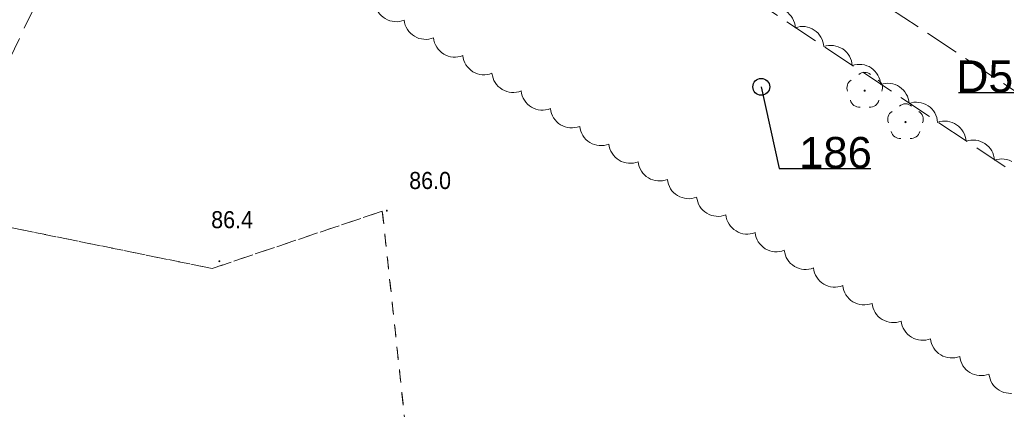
# Model space of a CAD drawing. Header units: metres. Extents: x 6540907 to 6541833, y 5893434 to 5894895.
# Tile 195 of 256: x 6541523 to 6541566, y 5894123 to 5894140. Entities that reach past the tile are written whole.
import ezdxf
from ezdxf import colors
from ezdxf.entities.mleader import LeaderData, LeaderLine
from ezdxf.math import Vec2, Vec3

# ---------------------------------------------------------------- set-up
doc = ezdxf.new("R2010")
doc.units = ezdxf.units.M
doc.header["$MEASUREMENT"] = 0
for name, pattern in [('1.0_0.5', [1.5, 1, -0.5]), ('1.5_0.5', [2, 1.5, -0.5]), ('egug-500', [1, 0.5, -0.5])]:
    doc.linetypes.add(name, pattern=pattern)
doc.layers.get('0').update_dxf_attribs({"color": 2, "linetype": 'CONTINUOUS', "lineweight": 5})
for name, color, linetype, lineweight in [('218-kontur użytku gruntowego', 251, 'CONTINUOUS', 9), ('drzewo liściaste', 251, 'CONTINUOUS', 9), ('jezdnia', 251, 'CONTINUOUS', 9), ('pikieta naturalna', 251, 'CONTINUOUS', 9), ('pikieta naturalna-Atr2', 251, 'CONTINUOUS', 9), ('teren zalesiony', 251, 'CONTINUOUS', 9), ('z_i_drzewa_opis', 7, 'CONTINUOUS', 25)]:
    doc.layers.add(name, color=color, linetype=linetype, lineweight=lineweight)
doc.layers.add('z_i_masywy_grupy', color=7, linetype='CONTINUOUS', lineweight=13, true_color=0x7f926c)
doc.styles.add('Opisowy', font='arial.ttf')
doc.styles.get("Standard").update_dxf_attribs({"font": 'Arial', "width": 0.75})

# ---------------------------------------------------------------- blocks, each defined once
blk = doc.blocks.new('PW01')
at = {"linetype": 'Continuous', "lineweight": 13}
h = blk.add_hatch(color=0, dxfattribs=at)
edge = h.paths.add_edge_path()
edge.add_arc((0, 0), 0.045, 0, 360)
blk = doc.blocks.new('OP021')
at = {"linetype": 'Continuous', "lineweight": 13}
h = blk.add_hatch(color=0, dxfattribs=at)
edge = h.paths.add_edge_path()
edge.add_arc((0, 0), 0.05, 0, 360)
at = {"color": 0, "linetype": 'Continuous', "lineweight": 13}
for centre, start, end in [((-0.38, 0.124), 121.308, 202.548), ((0, 0.4), 49.272, 130.728), ((0.38, 0.124), 337.452, 58.692), ((-0.235, -0.324), 193.221, 274.871), ((0.235, -0.324), 265.129, 346.7789999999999)]:
    blk.add_arc(centre, 0.4, start, end, dxfattribs=at)
blk = doc.blocks.new('_None')
blk = doc.blocks.new('punkt')
h = blk.add_hatch()
h.set_pattern_fill('ANSI32', color=256, scale=0.2)
h.set_pattern_definition([(45, (-4781848.87, -5644337.08), (-1.347038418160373, 1.347038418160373), []), (45, (-4781847.971974, -5644337.08), (-1.347038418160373, 1.347038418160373), [])])
edge = h.paths.add_edge_path()
edge.add_arc((0, 0), 0.2429884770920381, 0, 360)
blk.add_circle((0, 0), 0.2429884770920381)

msp = doc.modelspace()

# ---------------------------------------------------------------- linework, layer by layer
at = {"layer": '218-kontur użytku gruntowego', "linetype": 'egug-500', "lineweight": 18, "flags": 128}
for points in [[(6541531.7, 5894129.377532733), (6541506.27, 5894134.557532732)], [(6541506.27, 5894134.557532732), (6541531.7, 5894129.377532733)], [(6541539.17, 5894131.897532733), (6541531.7, 5894129.377532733)], [(6541531.7, 5894129.377532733), (6541539.17, 5894131.897532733)], [(6541541.48, 5894110.457532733), (6541539.17, 5894131.897532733)], [(6541539.17, 5894131.897532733), (6541541.48, 5894110.457532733)]]:
    msp.add_lwpolyline(points, dxfattribs=at)
at = {"layer": 'jezdnia', "linetype": '1.5_0.5', "lineweight": 18, "flags": 128}
msp.add_lwpolyline([(6541655.08, 5894095.497532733), (6541652.89, 5894097.547532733), (6541638.04, 5894102.997532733), (6541620.44, 5894105.987532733), (6541610.38, 5894109.317532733), (6541601.85, 5894113.977532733), (6541547.45, 5894150.097532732), (6541531.44, 5894159.047532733), (6541531.12, 5894155.937532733), (6541545.86, 5894147.557532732), (6541600.29, 5894111.407532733), (6541609.18, 5894106.557532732), (6541619.72, 5894103.067532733), (6541637.26, 5894100.087532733), (6541651.25, 5894094.947532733), (6541653.68, 5894093.367532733), (6541654.6, 5894094.937532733)], close=True, dxfattribs=at)
at = {"layer": 'teren zalesiony', "linetype": '1.0_0.5', "lineweight": 18, "flags": 128}
msp.add_lwpolyline([(6541506.62, 5894104.747532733), (6541531.12, 5894155.937532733), (6541528.95, 5894156.647532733), (6541518.2, 5894145.827532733), (6541513.66, 5894140.077532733), (6541509.92, 5894134.807532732), (6541502.23, 5894124.647532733), (6541494.15, 5894113.547532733)], close=True, dxfattribs=at)
at = {"layer": 'z_i_masywy_grupy', "linetype": 'Continuous'}
for points in [[(6541567.077302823, 5894123.963144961, -0.4999999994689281), (6541565.794275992, 5894124.74021777, -0.4999999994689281), (6541564.51124916, 5894125.51729058, -0.4999999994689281), (6541563.228222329, 5894126.29436339, -0.4999999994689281), (6541561.945195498, 5894127.071436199, -0.4999999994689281), (6541560.662168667, 5894127.848509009, -0.4999999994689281), (6541559.379141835, 5894128.625581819, -0.4999999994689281), (6541558.096115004, 5894129.402654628, -0.4999999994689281), (6541556.813088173, 5894130.179727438, -0.4999999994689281), (6541555.530061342, 5894130.956800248, -0.4999999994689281), (6541554.247034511, 5894131.733873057, -0.4999999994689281), (6541552.964007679, 5894132.510945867, -0.5), (6541551.680980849, 5894133.288018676, -0.4999999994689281), (6541550.397954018, 5894134.065091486, -0.4999999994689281), (6541549.114927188, 5894134.842164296, -0.5), (6541547.831900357, 5894135.619237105, -0.4999999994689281), (6541546.548873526, 5894136.396309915, -0.4999999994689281), (6541545.265846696, 5894137.173382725, -0.4999999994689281), (6541543.982819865, 5894137.950455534, -0.5), (6541542.699793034, 5894138.727528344, -0.4999999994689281), (6541541.416766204, 5894139.504601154, -0.4999999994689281), (6541540.133739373, 5894140.281673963, -0.5), (6541538.850712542, 5894141.058746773, -0.4999999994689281)], [(6541556.045917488, 5894140.780427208, -0.5), (6541557.294734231, 5894139.949489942, -0.4999999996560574), (6541558.543550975, 5894139.118552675, -0.5), (6541559.792367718, 5894138.287615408, -0.4999999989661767), (6541561.041184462, 5894137.456678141, -0.5), (6541562.290001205, 5894136.625740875, -0.4999999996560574), (6541563.538817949, 5894135.794803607, -0.5), (6541564.787634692, 5894134.963866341, -0.4999999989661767), (6541566.036451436, 5894134.132929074, -0.4999999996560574), (6541567.285268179, 5894133.301991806, -0.5)]]:
    msp.add_lwpolyline(points, format="xyb", dxfattribs=at)

# ---------------------------------------------------------------- block references
at = {"layer": 'drzewo liściaste', "linetype": 'Continuous', "lineweight": 18}
for p in [(6541560.34, 5894137.187532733), (6541560.34, 5894137.187532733), (6541560.34, 5894137.187532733), (6541562.13, 5894135.807532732), (6541562.13, 5894135.807532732), (6541562.13, 5894135.807532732)]:
    msp.add_blockref('OP021', p, dxfattribs=at)
at = {"layer": 'pikieta naturalna', "linetype": 'Continuous', "lineweight": 13}
for p in [(6541539.37, 5894131.917532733), (6541532.02, 5894129.697532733)]:
    msp.add_blockref('PW01', p, dxfattribs=at)
at = {"layer": 'z_i_drzewa_opis', "xscale": 1.520278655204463, "yscale": 1.520278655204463, "zscale": 1.520278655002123}
msp.add_blockref('punkt', (6541555.800828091, 5894137.354374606), dxfattribs=at)

# ---------------------------------------------------------------- texts
at = {"layer": 'pikieta naturalna-Atr2', "width": 0.9}
for s, p in [('86.0', (6541540.35, 5894132.867532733)), ('86.4', (6541531.66, 5894131.147532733))]:
    msp.add_text(s, height=0.75, dxfattribs=at).set_placement(p)

# ---------------------------------------------------------------- leaders
at = {"layer": 'z_i_drzewa_opis'}
ml = msp.add_multileader_mtext('Standard', dxfattribs=at)
ml.set_content('D5', color=256, style='Opisowy')
ml.set_leader_properties()
ml.set_arrow_properties(name='NONE')
ml.build(insert=Vec2(0, 0))
ml.multileader.update_dxf_attribs({"has_dogleg": 0, "text_left_attachment_type": 6, "text_right_attachment_type": 5, "text_top_attachment_type": 0, "text_bottom_attachment_type": 0, "dogleg_length": 1.91433062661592, "arrow_head_size": 4.903810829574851})
ctx = ml.context
ctx.base_point, ctx.char_height, ctx.arrow_head_size, ctx.landing_gap_size, ctx.plane_origin, ctx.plane_x_axis, ctx.plane_y_axis = Vec3(6541563.973490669, 5894137.091438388), 1.4, 4.903810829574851, 0.6129763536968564, Vec3(6541572.630167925, 5894134.022593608), Vec3(1, 1.49998432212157e-15), Vec3(-1.49998432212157e-15, 1)
ctx.left_attachment, ctx.right_attachment, ctx.text_align_type, ctx.attachment_type = 6, 5, 2, 2
notes = []
notes.append((ctx, [(1, (1, 1, 0), (6541569.598774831, 5894137.091438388), (-1, -1.499984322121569e-15), 2.128390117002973, [(0, [(6541570.548397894, 5894139.063863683), (6541567.470384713, 5894137.091438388), (6541567.470384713, 5894137.091438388), (6541567.470384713, 5894137.091438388), (6541567.470384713, 5894137.091438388), (6541567.470384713, 5894137.091438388), (6541567.470384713, 5894137.091438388), (6541567.470384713, 5894137.091438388), (6541567.470384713, 5894137.091438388), (6541567.470384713, 5894137.091438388), (6541567.470384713, 5894137.091438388), (6541567.470384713, 5894137.091438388), (6541567.470384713, 5894137.091438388), (6541567.470384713, 5894137.091438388), (6541567.470384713, 5894137.091438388), (6541567.470384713, 5894137.091438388), (6541567.470384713, 5894137.091438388), (6541567.470384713, 5894137.091438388), (6541567.470384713, 5894137.091438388), (6541567.470384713, 5894137.091438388), (6541567.470384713, 5894137.091438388), (6541567.470384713, 5894137.091438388), (6541567.470384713, 5894137.091438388), (6541567.470384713, 5894137.091438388), (6541567.470384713, 5894137.091438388), (6541567.470384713, 5894137.091438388), (6541567.470384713, 5894137.091438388), (6541567.470384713, 5894137.091438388), (6541567.470384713, 5894137.091438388), (6541567.470384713, 5894137.091438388), (6541567.470384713, 5894137.091438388), (6541567.470384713, 5894137.091438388), (6541567.470384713, 5894137.091438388), (6541567.470384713, 5894137.091438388), (6541567.470384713, 5894137.091438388), (6541567.470384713, 5894137.091438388), (6541567.470384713, 5894137.091438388), (6541567.470384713, 5894137.091438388), (6541567.470384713, 5894137.091438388), (6541567.470384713, 5894137.091438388), (6541567.470384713, 5894137.091438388), (6541567.470384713, 5894137.091438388), (6541567.470384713, 5894137.091438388), (6541567.470384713, 5894137.091438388), (6541567.470384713, 5894137.091438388), (6541567.470384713, 5894137.091438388), (6541567.470384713, 5894137.091438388), (6541567.470384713, 5894137.091438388), (6541567.470384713, 5894137.091438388), (6541567.470384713, 5894137.091438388), (6541567.470384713, 5894137.091438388), (6541567.470384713, 5894137.091438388), (6541567.470384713, 5894137.091438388), (6541567.470384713, 5894137.091438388), (6541567.470384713, 5894137.091438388), (6541567.470384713, 5894137.091438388), (6541567.470384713, 5894137.091438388), (6541567.470384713, 5894137.091438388), (6541567.470384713, 5894137.091438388), (6541567.470384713, 5894137.091438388), (6541567.470384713, 5894137.091438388), (6541567.470384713, 5894137.091438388), (6541567.470384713, 5894137.091438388), (6541567.470384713, 5894137.091438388), (6541567.470384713, 5894137.091438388), (6541567.470384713, 5894137.091438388), (6541567.470384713, 5894137.091438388), (6541567.470384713, 5894137.091438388), (6541567.470384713, 5894137.091438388), (6541567.470384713, 5894137.091438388), (6541567.470384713, 5894137.091438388), (6541567.470384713, 5894137.091438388), (6541567.470384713, 5894137.091438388), (6541567.470384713, 5894137.091438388), (6541567.470384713, 5894137.091438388), (6541567.470384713, 5894137.091438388), (6541567.470384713, 5894137.091438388), (6541567.470384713, 5894137.091438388), (6541567.470384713, 5894137.091438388), (6541567.470384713, 5894137.091438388), (6541567.470384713, 5894137.091438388), (6541567.470384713, 5894137.091438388), (6541567.470384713, 5894137.091438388), (6541567.470384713, 5894137.091438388), (6541567.470384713, 5894137.091438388), (6541567.470384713, 5894137.091438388), (6541567.470384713, 5894137.091438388), (6541567.470384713, 5894137.091438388), (6541567.470384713, 5894137.091438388), (6541567.470384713, 5894137.091438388), (6541567.470384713, 5894137.091438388), (6541567.470384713, 5894137.091438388), (6541567.470384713, 5894137.091438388), (6541567.470384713, 5894137.091438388), (6541567.470384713, 5894137.091438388), (6541567.470384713, 5894137.091438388), (6541567.470384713, 5894137.091438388), (6541567.470384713, 5894137.091438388), (6541567.470384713, 5894137.091438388), (6541567.470384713, 5894137.091438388), (6541567.470384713, 5894137.091438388), (6541567.470384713, 5894137.091438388), (6541567.470384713, 5894137.091438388), (6541567.470384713, 5894137.091438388), (6541567.470384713, 5894137.091438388), (6541567.470384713, 5894137.091438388), (6541567.470384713, 5894137.091438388), (6541567.470384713, 5894137.091438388), (6541567.470384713, 5894137.091438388), (6541567.470384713, 5894137.091438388), (6541567.470384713, 5894137.091438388), (6541567.470384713, 5894137.091438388), (6541567.470384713, 5894137.091438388), (6541567.470384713, 5894137.091438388), (6541567.470384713, 5894137.091438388), (6541567.470384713, 5894137.091438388), (6541567.470384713, 5894137.091438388), (6541567.470384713, 5894137.091438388), (6541567.470384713, 5894137.091438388), (6541567.470384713, 5894137.091438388), (6541567.470384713, 5894137.091438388), (6541567.470384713, 5894137.091438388)], 256, [])])]))
ctx.mtext.insert, ctx.mtext.text_direction, ctx.mtext.rotation, ctx.mtext.alignment, ctx.mtext.flow_direction = Vec3(6541566.85740836, 5894138.515312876), Vec3(1, 1.49998432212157e-15), 1.49998432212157e-15, 3, 5
ml = msp.add_multileader_mtext('Standard', dxfattribs=at)
ml.set_content('186', color=256, style='Opisowy')
ml.set_leader_properties()
ml.set_arrow_properties(name='NONE')
ml.build(insert=Vec2(0, 0))
ml.multileader.update_dxf_attribs({"has_dogleg": 0, "text_left_attachment_type": 6, "text_right_attachment_type": 5, "text_top_attachment_type": 0, "text_bottom_attachment_type": 0, "dogleg_length": 1.91433062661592, "arrow_head_size": 7.005444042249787})
ctx = ml.context
ctx.base_point, ctx.char_height, ctx.arrow_head_size, ctx.landing_gap_size, ctx.plane_origin, ctx.plane_x_axis, ctx.plane_y_axis = Vec3(6541556.589486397, 5894133.761972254), 1.368250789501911, 7.005444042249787, 0.8756805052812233, Vec3(6541549.218367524, 5894129.377908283), Vec3(1, -1.49998432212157e-15), Vec3(1.49998432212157e-15, 1)
ctx.left_attachment, ctx.right_attachment, ctx.attachment_type = 6, 5, 2
notes.append((ctx, [(1, (1, 1, 0), (6541553.548929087, 5894133.761972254), (1, -1.49998432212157e-15), 3.040557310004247, [(0, [(6541555.800828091, 5894137.354374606), (6541556.589486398, 5894133.761972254), (6541556.589486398, 5894133.761972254), (6541556.589486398, 5894133.761972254), (6541556.589486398, 5894133.761972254), (6541556.589486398, 5894133.761972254), (6541556.589486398, 5894133.761972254), (6541556.589486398, 5894133.761972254), (6541556.589486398, 5894133.761972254), (6541556.589486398, 5894133.761972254), (6541556.589486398, 5894133.761972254), (6541556.589486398, 5894133.761972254), (6541556.589486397, 5894133.761972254), (6541556.589486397, 5894133.761972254), (6541556.589486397, 5894133.761972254), (6541556.589486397, 5894133.761972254), (6541556.589486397, 5894133.761972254), (6541556.589486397, 5894133.761972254), (6541556.589486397, 5894133.761972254), (6541556.589486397, 5894133.761972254), (6541556.589486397, 5894133.761972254), (6541556.589486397, 5894133.761972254), (6541556.589486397, 5894133.761972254), (6541556.589486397, 5894133.761972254), (6541556.589486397, 5894133.761972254), (6541556.589486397, 5894133.761972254), (6541556.589486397, 5894133.761972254), (6541556.589486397, 5894133.761972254), (6541556.589486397, 5894133.761972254), (6541556.589486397, 5894133.761972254), (6541556.589486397, 5894133.761972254), (6541556.589486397, 5894133.761972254), (6541556.589486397, 5894133.761972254), (6541556.589486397, 5894133.761972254), (6541556.589486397, 5894133.761972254), (6541556.589486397, 5894133.761972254), (6541556.589486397, 5894133.761972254), (6541556.589486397, 5894133.761972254), (6541556.589486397, 5894133.761972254), (6541556.589486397, 5894133.761972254), (6541556.589486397, 5894133.761972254), (6541556.589486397, 5894133.761972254), (6541556.589486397, 5894133.761972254), (6541556.589486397, 5894133.761972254), (6541556.589486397, 5894133.761972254), (6541556.589486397, 5894133.761972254), (6541556.589486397, 5894133.761972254), (6541556.589486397, 5894133.761972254), (6541556.589486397, 5894133.761972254), (6541556.589486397, 5894133.761972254), (6541556.589486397, 5894133.761972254), (6541556.589486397, 5894133.761972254), (6541556.589486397, 5894133.761972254), (6541556.589486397, 5894133.761972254), (6541556.589486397, 5894133.761972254), (6541556.589486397, 5894133.761972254), (6541556.589486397, 5894133.761972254), (6541556.589486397, 5894133.761972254), (6541556.589486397, 5894133.761972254), (6541556.589486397, 5894133.761972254), (6541556.589486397, 5894133.761972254), (6541556.589486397, 5894133.761972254), (6541556.589486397, 5894133.761972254), (6541556.589486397, 5894133.761972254), (6541556.589486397, 5894133.761972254), (6541556.589486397, 5894133.761972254), (6541556.589486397, 5894133.761972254), (6541556.589486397, 5894133.761972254), (6541556.589486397, 5894133.761972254), (6541556.589486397, 5894133.761972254), (6541556.589486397, 5894133.761972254), (6541556.589486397, 5894133.761972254), (6541556.589486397, 5894133.761972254), (6541556.589486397, 5894133.761972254), (6541556.589486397, 5894133.761972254), (6541556.589486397, 5894133.761972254), (6541556.589486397, 5894133.761972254), (6541556.589486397, 5894133.761972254), (6541556.589486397, 5894133.761972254), (6541556.589486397, 5894133.761972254), (6541556.589486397, 5894133.761972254), (6541556.589486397, 5894133.761972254), (6541556.589486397, 5894133.761972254), (6541556.589486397, 5894133.761972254), (6541556.589486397, 5894133.761972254), (6541556.589486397, 5894133.761972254), (6541556.589486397, 5894133.761972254), (6541556.589486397, 5894133.761972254), (6541556.589486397, 5894133.761972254), (6541556.589486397, 5894133.761972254), (6541556.589486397, 5894133.761972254), (6541556.589486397, 5894133.761972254), (6541556.589486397, 5894133.761972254), (6541556.589486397, 5894133.761972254), (6541556.589486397, 5894133.761972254), (6541556.589486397, 5894133.761972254), (6541556.589486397, 5894133.761972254), (6541556.589486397, 5894133.761972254), (6541556.589486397, 5894133.761972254), (6541556.589486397, 5894133.761972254), (6541556.589486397, 5894133.761972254), (6541556.589486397, 5894133.761972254), (6541556.589486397, 5894133.761972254), (6541556.589486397, 5894133.761972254), (6541556.589486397, 5894133.761972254), (6541556.589486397, 5894133.761972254), (6541556.589486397, 5894133.761972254), (6541556.589486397, 5894133.761972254), (6541556.589486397, 5894133.761972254), (6541556.589486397, 5894133.761972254), (6541556.589486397, 5894133.761972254), (6541556.589486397, 5894133.761972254), (6541556.589486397, 5894133.761972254), (6541556.589486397, 5894133.761972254), (6541556.589486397, 5894133.761972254), (6541556.589486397, 5894133.761972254), (6541556.589486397, 5894133.761972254), (6541556.589486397, 5894133.761972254), (6541556.589486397, 5894133.761972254), (6541556.589486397, 5894133.761972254), (6541556.589486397, 5894133.761972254), (6541556.589486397, 5894133.761972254), (6541556.589486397, 5894133.761972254), (6541556.589486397, 5894133.761972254), (6541556.589486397, 5894133.761972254), (6541556.589486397, 5894133.761972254), (6541556.589486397, 5894133.761972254), (6541556.589486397, 5894133.761972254), (6541556.589486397, 5894133.761972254), (6541556.589486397, 5894133.761972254)], 256, [])])]))
ctx.mtext.insert, ctx.mtext.text_direction, ctx.mtext.rotation, ctx.mtext.flow_direction = Vec3(6541557.465166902, 5894135.153556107), Vec3(1, -1.49998432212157e-15), -1.49998432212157e-15, 5
for ctx, leaders in notes:
    for number, flags, end, landing, length, lines in leaders:
        leader = LeaderData()
        leader.index, (leader.has_last_leader_line, leader.has_dogleg_vector, leader.attachment_direction) = number, flags
        leader.last_leader_point, leader.dogleg_vector, leader.dogleg_length = Vec3(end), Vec3(landing), length
        for number, points, colour, breaks in lines:
            line = LeaderLine()
            line.index, line.vertices, line.color, line.breaks = number, Vec3.list(points), colors.encode_raw_color(colour), breaks
            leader.lines.append(line)
        ctx.leaders.append(leader)

doc.saveas('drawing.dxf')
